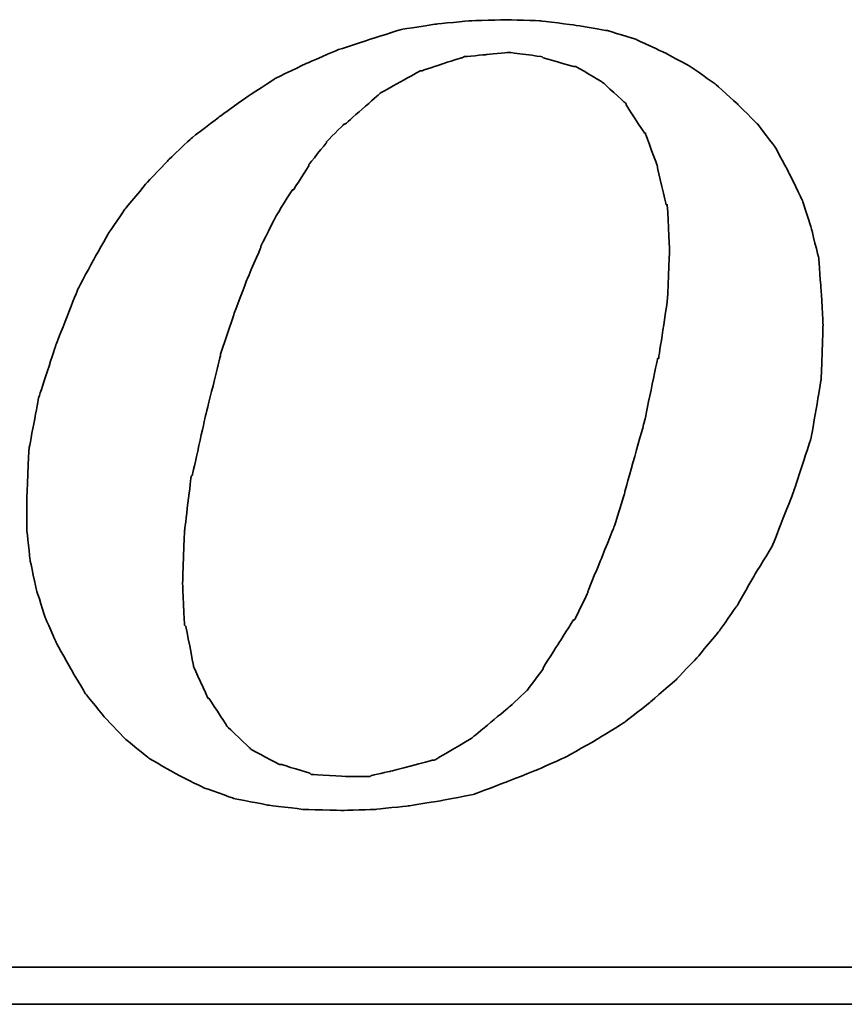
# Model space of a CAD drawing. Extents: x 564 to 800, y 41 to 158.
# Tile 40 of 45: x 735 to 737.35, y 106.89 to 109.7. Entities that reach past the tile are written whole.
import ezdxf

# ---------------------------------------------------------------- set-up
doc = ezdxf.new("R2010")
doc.units = 0
doc.header["$MEASUREMENT"] = 0
doc.layers.add('DIM', color=4, linetype='CONTINUOUS')
doc.layers.add('layer 1', color=7, linetype='CONTINUOUS')

# ---------------------------------------------------------------- blocks, each defined once
blk = doc.blocks.new('TBI MOTION logo(完整正式版)')
at = {"layer": 'layer 1', "color": 22, "lineweight": 35}
for points, knots in [([(35.79625, -6.98375), (35.79625, -6.98375), (36.23125, -7.43875), (36.23125, -7.43875), (36.23125, -7.43875), (36.23125, -7.43875), (36.75625, -7.87125), (36.75625, -7.87125), (36.75625, -7.87125), (36.75625, -7.87125), (37.33125, -8.20375), (37.33125, -8.20375), (37.33125, -8.20375), (37.33125, -8.20375), (37.95625, -8.51875), (37.95625, -8.51875), (37.95625, -8.51875), (37.95625, -8.51875), (38.62625, -8.75875), (38.62625, -8.75875), (38.62625, -8.75875), (38.62625, -8.75875), (39.37125, -8.90375), (39.37125, -8.90375), (39.37125, -8.90375), (39.37125, -8.90375), (40.14125, -8.99875), (40.14125, -8.99875), (40.14125, -8.99875), (40.14125, -8.99875), (41.02625, -9.02375), (41.02625, -9.02375), (41.02625, -9.02375), (41.02625, -9.02375), (41.74625, -8.99875), (41.74625, -8.99875), (41.74625, -8.99875), (41.74625, -8.99875), (42.46625, -8.92375), (42.46625, -8.92375), (42.46625, -8.92375), (42.46625, -8.92375), (43.21125, -8.80625), (43.21125, -8.80625), (43.21125, -8.80625), (43.21125, -8.80625), (43.93125, -8.66375), (43.93125, -8.66375), (43.93125, -8.66375), (43.93125, -8.66375), (44.62625, -8.39875), (44.62625, -8.39875), (44.62625, -8.39875), (44.62625, -8.39875), (45.29625, -8.13375), (45.29625, -8.13375), (45.29625, -8.13375), (45.29625, -8.13375), (45.94625, -7.84375), (45.94625, -7.84375), (45.94625, -7.84375), (45.94625, -7.84375), (46.61625, -7.46375), (46.61625, -7.46375), (46.61625, -7.46375), (46.61625, -7.46375), (47.24125, -7.07875), (47.24125, -7.07875), (47.24125, -7.07875), (47.24125, -7.07875), (47.81625, -6.62375), (47.81625, -6.62375), (47.81625, -6.62375), (47.81625, -6.62375), (48.36875, -6.14375), (48.36875, -6.14375), (48.36875, -6.14375), (48.36875, -6.14375), (48.84625, -5.64125), (48.84625, -5.64125), (48.84625, -5.64125), (48.84625, -5.64125), (49.32625, -5.06375), (49.32625, -5.06375), (49.32625, -5.06375), (49.32625, -5.06375), (49.71125, -4.51374), (49.71125, -4.51374), (49.71125, -4.51374), (49.71125, -4.51374), (50.09625, -3.83874), (50.09625, -3.83874), (50.09625, -3.83874), (50.09625, -3.83874), (50.48125, -3.21374), (50.48125, -3.21374), (50.48125, -3.21374), (50.48125, -3.21374), (50.96125, -1.99125), (50.96125, -1.99125), (50.96125, -1.99125), (50.96125, -1.99125), (51.34375, -0.81875), (51.34375, -0.81875), (51.34375, -0.81875), (51.34375, -0.81875), (51.56125, 0.45624), (51.56125, 0.45624), (51.56125, 0.45624), (51.56125, 0.45624), (51.60625, 1.67624), (51.60625, 1.67624), (51.60625, 1.67624), (51.60625, 1.67624), (51.56125, 2.44625), (51.56125, 2.44625), (51.56125, 2.44625), (51.56125, 2.44625), (51.51125, 3.14125), (51.51125, 3.14125), (51.51125, 3.14125), (51.51125, 3.14125), (51.34375, 3.81125), (51.34375, 3.81125), (51.34375, 3.81125), (51.34375, 3.81125), (51.15125, 4.41125), (51.15125, 4.41125), (51.15125, 4.41125), (51.15125, 4.41125), (50.86125, 5.01125), (50.86125, 5.01125), (50.86125, 5.01125), (50.86125, 5.01125), (50.55125, 5.58875), (50.55125, 5.58875), (50.55125, 5.58875), (50.55125, 5.58875), (50.16625, 6.09125), (50.16625, 6.09125), (50.16625, 6.09125), (50.16625, 6.09125), (49.71125, 6.54875), (49.71125, 6.54875), (49.71125, 6.54875), (49.71125, 6.54875), (49.23125, 6.98125), (49.23125, 6.98125), (49.23125, 6.98125), (49.23125, 6.98125), (48.67875, 7.36625), (48.67875, 7.36625), (48.67875, 7.36625), (48.67875, 7.36625), (48.10375, 7.67625), (48.10375, 7.67625), (48.10375, 7.67625), (48.10375, 7.67625), (47.48125, 7.96375), (47.48125, 7.96375), (47.48125, 7.96375), (47.48125, 7.96375), (46.85625, 8.15625), (46.85625, 8.15625), (46.85625, 8.15625), (46.85625, 8.15625), (46.13625, 8.27624), (46.13625, 8.27624), (46.13625, 8.27624), (46.13625, 8.27624), (45.39125, 8.37125), (45.39125, 8.37125), (45.39125, 8.37125), (45.39125, 8.37125), (44.62625, 8.39624), (44.62625, 8.39624), (44.62625, 8.39624), (44.62625, 8.39624), (43.83625, 8.37125), (43.83625, 8.37125), (43.83625, 8.37125), (43.83625, 8.37125), (43.09125, 8.30125), (43.09125, 8.30125), (43.09125, 8.30125), (43.09125, 8.30125), (42.32125, 8.18125), (42.32125, 8.18125), (42.32125, 8.18125), (42.32125, 8.18125), (41.62875, 7.96375), (41.62875, 7.96375), (41.62875, 7.96375), (41.62875, 7.96375), (40.90625, 7.72625), (40.90625, 7.72625), (40.90625, 7.72625), (40.90625, 7.72625), (40.23624, 7.43625), (40.23624, 7.43625), (40.23624, 7.43625), (40.23624, 7.43625), (39.54124, 7.10125), (39.54124, 7.10125), (39.54124, 7.10125), (39.54124, 7.10125), (38.91625, 6.69125), (38.91625, 6.69125), (38.91625, 6.69125), (38.91625, 6.69125), (38.31625, 6.26125), (38.31625, 6.26125), (38.31625, 6.26125), (38.31625, 6.26125), (37.69125, 5.78125), (37.69125, 5.78125), (37.69125, 5.78125), (37.69125, 5.78125), (37.18625, 5.30125), (37.18625, 5.30125), (37.18625, 5.30125), (37.18625, 5.30125), (36.70625, 4.79624), (36.70625, 4.79624), (36.70625, 4.79624), (36.70625, 4.79624), (36.23125, 4.22125), (36.23125, 4.22125), (36.23125, 4.22125), (36.23125, 4.22125), (35.87124, 3.69375), (35.87124, 3.69375), (35.87124, 3.69375), (35.87124, 3.69375), (35.53125, 3.09125), (35.53125, 3.09125), (35.53125, 3.09125), (35.53125, 3.09125), (35.19875, 2.47125), (35.19875, 2.47125), (35.19875, 2.47125), (35.19875, 2.47125), (34.71625, 1.24625), (34.71625, 1.24625), (34.71625, 1.24625), (34.71625, 1.24625), (34.33125, 0.06874), (34.33125, 0.06874), (34.33125, 0.06874), (34.33125, 0.06874), (34.11625, -1.07875), (34.11625, -1.07875), (34.11625, -1.07875), (34.11625, -1.07875), (34.07125, -2.15875), (34.07125, -2.15875), (34.07125, -2.15875), (34.07125, -2.15875), (34.07125, -2.85375), (34.07125, -2.85375), (34.07125, -2.85375), (34.07125, -2.85375), (34.14125, -3.50375), (34.14125, -3.50375), (34.14125, -3.50375), (34.14125, -3.50375), (34.28625, -4.17375), (34.28625, -4.17375), (34.28625, -4.17375), (34.28625, -4.17375), (34.47625, -4.77624), (34.47625, -4.77624), (34.47625, -4.77624), (34.47625, -4.77624), (34.71625, -5.32625), (34.71625, -5.32625), (34.71625, -5.32625), (34.71625, -5.32625), (35.05375, -5.92875), (35.05375, -5.92875), (35.05375, -5.92875), (35.05375, -5.92875), (35.36375, -6.45375), (35.36375, -6.45375), (35.36375, -6.45375), (35.36375, -6.45375), (35.79625, -6.98375), (35.79625, -6.98375)], [0, 0, 0, 0, 0.01388889, 0.01388889, 0.01388889, 0.0138889, 0.02777778, 0.02777778, 0.02777778, 0.02777779, 0.04166667, 0.04166667, 0.04166667, 0.04166668, 0.05555556, 0.05555556, 0.05555556, 0.05555557, 0.06944444, 0.06944444, 0.06944444, 0.06944445, 0.08333333, 0.08333333, 0.08333333, 0.08333334, 0.09722222, 0.09722222, 0.09722222, 0.09722223, 0.11111111, 0.11111111, 0.11111111, 0.11111112, 0.125, 0.125, 0.125, 0.12500001, 0.13888889, 0.13888889, 0.13888889, 0.1388889, 0.15277778, 0.15277778, 0.15277778, 0.15277779, 0.16666667, 0.16666667, 0.16666667, 0.16666668, 0.18055556, 0.18055556, 0.18055556, 0.18055557, 0.19444444, 0.19444444, 0.19444444, 0.19444445, 0.20833333, 0.20833333, 0.20833333, 0.20833334, 0.22222222, 0.22222222, 0.22222222, 0.22222223, 0.23611111, 0.23611111, 0.23611111, 0.23611112, 0.25, 0.25, 0.25, 0.25000001, 0.26388889, 0.26388889, 0.26388889, 0.2638889, 0.27777778, 0.27777778, 0.27777778, 0.27777779, 0.29166667, 0.29166667, 0.29166667, 0.29166668, 0.30555556, 0.30555556, 0.30555556, 0.30555557, 0.31944444, 0.31944444, 0.31944444, 0.31944445, 0.33333333, 0.33333333, 0.33333333, 0.33333334, 0.34722222, 0.34722222, 0.34722222, 0.34722223, 0.36111111, 0.36111111, 0.36111111, 0.36111112, 0.375, 0.375, 0.375, 0.37500001, 0.38888889, 0.38888889, 0.38888889, 0.3888889, 0.40277778, 0.40277778, 0.40277778, 0.40277779, 0.41666667, 0.41666667, 0.41666667, 0.41666668, 0.43055556, 0.43055556, 0.43055556, 0.43055557, 0.44444444, 0.44444444, 0.44444444, 0.44444445, 0.45833333, 0.45833333, 0.45833333, 0.45833334, 0.47222222, 0.47222222, 0.47222222, 0.47222223, 0.48611111, 0.48611111, 0.48611111, 0.48611112, 0.5, 0.5, 0.5, 0.50000001, 0.51388889, 0.51388889, 0.51388889, 0.5138889, 0.52777778, 0.52777778, 0.52777778, 0.52777779, 0.54166667, 0.54166667, 0.54166667, 0.54166668, 0.55555556, 0.55555556, 0.55555556, 0.55555557, 0.56944444, 0.56944444, 0.56944444, 0.56944445, 0.58333333, 0.58333333, 0.58333333, 0.58333334, 0.59722222, 0.59722222, 0.59722222, 0.59722223, 0.61111111, 0.61111111, 0.61111111, 0.61111112, 0.625, 0.625, 0.625, 0.62500001, 0.63888889, 0.63888889, 0.63888889, 0.6388889, 0.65277778, 0.65277778, 0.65277778, 0.65277779, 0.66666667, 0.66666667, 0.66666667, 0.66666668, 0.68055556, 0.68055556, 0.68055556, 0.68055557, 0.69444444, 0.69444444, 0.69444444, 0.69444445, 0.70833333, 0.70833333, 0.70833333, 0.70833334, 0.72222222, 0.72222222, 0.72222222, 0.72222223, 0.73611111, 0.73611111, 0.73611111, 0.73611112, 0.75, 0.75, 0.75, 0.75000001, 0.76388889, 0.76388889, 0.76388889, 0.7638889, 0.77777778, 0.77777778, 0.77777778, 0.77777779, 0.79166667, 0.79166667, 0.79166667, 0.79166668, 0.80555556, 0.80555556, 0.80555556, 0.80555557, 0.81944444, 0.81944444, 0.81944444, 0.81944445, 0.83333333, 0.83333333, 0.83333333, 0.83333334, 0.84722222, 0.84722222, 0.84722222, 0.84722223, 0.86111111, 0.86111111, 0.86111111, 0.86111112, 0.875, 0.875, 0.875, 0.87500001, 0.88888889, 0.88888889, 0.88888889, 0.8888889, 0.90277778, 0.90277778, 0.90277778, 0.90277779, 0.91666667, 0.91666667, 0.91666667, 0.91666668, 0.93055556, 0.93055556, 0.93055556, 0.93055557, 0.94444444, 0.94444444, 0.94444444, 0.94444445, 0.95833333, 0.95833333, 0.95833333, 0.95833334, 0.97222222, 0.97222222, 0.97222222, 0.97222223, 0.98611111, 0.98611111, 0.98611111, 0.98611112, 1, 1, 1, 1]), ([(38.33875, 1.03124), (38.33875, 1.03124), (38.62625, 1.89625), (38.62625, 1.89625), (38.62625, 1.89625), (38.62625, 1.89625), (38.91625, 2.66375), (38.91625, 2.66375), (38.91625, 2.66375), (38.91625, 2.66375), (39.22625, 3.38125), (39.22625, 3.38125), (39.22625, 3.38125), (39.22625, 3.38125), (39.22625, 3.40624), (39.22625, 3.40624), (39.22625, 3.40624), (39.22625, 3.40624), (39.56124, 4.07624), (39.56124, 4.07624), (39.56124, 4.07624), (39.56124, 4.07624), (39.92125, 4.65125), (39.92125, 4.65125), (39.92125, 4.65125), (39.92125, 4.65125), (39.94625, 4.65125), (39.94625, 4.65125), (39.94625, 4.65125), (39.94625, 4.65125), (40.28125, 5.17875), (40.28125, 5.17875), (40.28125, 5.17875), (40.28125, 5.17875), (40.28125, 5.20375), (40.28125, 5.20375), (40.28125, 5.20375), (40.28125, 5.20375), (40.66875, 5.68625), (40.66875, 5.68625), (40.66875, 5.68625), (40.66875, 5.68625), (40.66875, 5.70625), (40.66875, 5.70625), (40.66875, 5.70625), (40.66875, 5.70625), (41.05124, 6.09125), (41.05124, 6.09125), (41.05124, 6.09125), (41.05124, 6.09125), (41.07625, 6.09125), (41.07625, 6.09125), (41.07625, 6.09125), (41.07625, 6.09125), (41.84125, 6.76625), (41.84125, 6.76625), (41.84125, 6.76625), (41.84125, 6.76625), (41.86625, 6.78625), (41.86625, 6.78625), (41.86625, 6.78625), (41.86625, 6.78625), (42.73125, 7.26624), (42.73125, 7.26624), (42.73125, 7.26624), (42.73125, 7.26624), (42.75625, 7.26624), (42.75625, 7.26624), (42.75625, 7.26624), (42.75625, 7.26624), (43.18625, 7.41125), (43.18625, 7.41125), (43.18625, 7.41125), (43.18625, 7.41125), (43.64125, 7.55625), (43.64125, 7.55625), (43.64125, 7.55625), (43.64125, 7.55625), (43.66625, 7.55625), (43.66625, 7.55625), (43.66625, 7.55625), (43.66625, 7.55625), (43.69125, 7.58124), (43.69125, 7.58124), (43.69125, 7.58124), (43.69125, 7.58124), (44.19125, 7.62625), (44.19125, 7.62625), (44.19125, 7.62625), (44.19125, 7.62625), (44.67125, 7.67625), (44.67125, 7.67625), (44.67125, 7.67625), (44.67125, 7.67625), (44.69625, 7.67625), (44.69625, 7.67625), (44.69625, 7.67625), (44.69625, 7.67625), (45.41875, 7.58124), (45.41875, 7.58124), (45.41875, 7.58124), (45.41875, 7.58124), (45.44125, 7.55625), (45.44125, 7.55625), (45.44125, 7.55625), (45.44125, 7.55625), (46.11125, 7.36625), (46.11125, 7.36625), (46.11125, 7.36625), (46.11125, 7.36625), (46.13625, 7.36625), (46.13625, 7.36625), (46.13625, 7.36625), (46.13625, 7.36625), (46.15875, 7.36625), (46.15875, 7.36625), (46.15875, 7.36625), (46.15875, 7.36625), (46.73625, 7.02624), (46.73625, 7.02624), (46.73625, 7.02624), (46.73625, 7.02624), (46.76125, 7.00624), (46.76125, 7.00624), (46.76125, 7.00624), (46.76125, 7.00624), (47.24125, 6.57124), (47.24125, 6.57124), (47.24125, 6.57124), (47.24125, 6.57124), (47.26625, 6.54875), (47.26625, 6.54875), (47.26625, 6.54875), (47.26625, 6.54875), (47.26625, 6.52375), (47.26625, 6.52375), (47.26625, 6.52375), (47.26625, 6.52375), (47.67375, 5.89875), (47.67375, 5.89875), (47.67375, 5.89875), (47.67375, 5.89875), (47.69625, 5.89875), (47.69625, 5.89875), (47.69625, 5.89875), (47.69625, 5.89875), (47.69625, 5.87625), (47.69625, 5.87625), (47.69625, 5.87625), (47.69625, 5.87625), (47.96125, 5.15625), (47.96125, 5.15625), (47.96125, 5.15625), (47.96125, 5.15625), (47.96125, 5.13125), (47.96125, 5.13125), (47.96125, 5.13125), (47.96125, 5.13125), (48.15125, 4.31875), (48.15125, 4.31875), (48.15125, 4.31875), (48.15125, 4.31875), (48.17625, 4.31875), (48.17625, 4.31875), (48.17625, 4.31875), (48.17625, 4.31875), (48.17625, 4.29125), (48.17625, 4.29125), (48.17625, 4.29125), (48.17625, 4.29125), (48.22625, 3.33125), (48.22625, 3.33125), (48.22625, 3.33125), (48.22625, 3.33125), (48.22625, 3.30875), (48.22625, 3.30875), (48.22625, 3.30875), (48.22625, 3.30875), (48.17625, 2.20624), (48.17625, 2.20624), (48.17625, 2.20624), (48.17625, 2.20624), (48.17625, 2.18124), (48.17625, 2.18124), (48.17625, 2.18124), (48.17625, 2.18124), (47.98375, 0.93624), (47.98375, 0.93624), (47.98375, 0.93624), (47.98375, 0.93624), (47.96125, 0.93624), (47.96125, 0.93624), (47.96125, 0.93624), (47.96125, 0.93624), (47.67375, -0.45874), (47.67375, -0.45874), (47.67375, -0.45874), (47.67375, -0.45874), (47.24125, -1.99125), (47.24125, -1.99125), (47.24125, -1.99125), (47.24125, -1.99125), (47.24125, -2.01874), (47.24125, -2.01874), (47.24125, -2.01874), (47.24125, -2.01874), (47.00125, -2.78375), (47.00125, -2.78375), (47.00125, -2.78375), (47.00125, -2.78375), (46.71125, -3.50375), (46.71125, -3.50375), (46.71125, -3.50375), (46.71125, -3.50375), (46.42625, -4.19875), (46.42625, -4.19875), (46.42625, -4.19875), (46.42625, -4.19875), (46.42625, -4.22375), (46.42625, -4.22375), (46.42625, -4.22375), (46.42625, -4.22375), (46.13625, -4.82374), (46.13625, -4.82374), (46.13625, -4.82374), (46.13625, -4.82374), (46.11125, -4.82374), (46.11125, -4.82374), (46.11125, -4.82374), (46.11125, -4.82374), (45.77625, -5.35125), (45.77625, -5.35125), (45.77625, -5.35125), (45.77625, -5.35125), (45.44125, -5.87875), (45.44125, -5.87875), (45.44125, -5.87875), (45.44125, -5.87875), (45.44125, -5.90375), (45.44125, -5.90375), (45.44125, -5.90375), (45.44125, -5.90375), (45.10625, -6.35875), (45.10625, -6.35875), (45.10625, -6.35875), (45.10625, -6.35875), (45.08125, -6.38375), (45.08125, -6.38375), (45.08125, -6.38375), (45.08125, -6.38375), (44.69625, -6.74375), (44.69625, -6.74375), (44.69625, -6.74375), (44.69625, -6.74375), (43.88375, -7.41625), (43.88375, -7.41625), (43.88375, -7.41625), (43.88375, -7.41625), (43.85625, -7.43875), (43.85625, -7.43875), (43.85625, -7.43875), (43.85625, -7.43875), (43.04125, -7.91875), (43.04125, -7.91875), (43.04125, -7.91875), (43.04125, -7.91875), (43.01625, -7.91875), (43.01625, -7.91875), (43.01625, -7.91875), (43.01625, -7.91875), (42.99625, -7.91875), (42.99625, -7.91875), (42.99625, -7.91875), (42.99625, -7.91875), (42.08125, -8.15875), (42.08125, -8.15875), (42.08125, -8.15875), (42.08125, -8.15875), (41.65125, -8.25625), (41.65125, -8.25625), (41.65125, -8.25625), (41.65125, -8.25625), (41.62875, -8.27875), (41.62875, -8.27875), (41.62875, -8.27875), (41.62875, -8.27875), (41.60125, -8.27875), (41.60125, -8.27875), (41.60125, -8.27875), (41.60125, -8.27875), (41.12125, -8.27875), (41.12125, -8.27875), (41.12125, -8.27875), (41.12125, -8.27875), (40.35624, -8.23125), (40.35624, -8.23125), (40.35624, -8.23125), (40.35624, -8.23125), (40.33125, -8.23125), (40.33125, -8.23125), (40.33125, -8.23125), (40.33125, -8.23125), (40.30625, -8.20375), (40.30625, -8.20375), (40.30625, -8.20375), (40.30625, -8.20375), (39.68375, -8.01375), (39.68375, -8.01375), (39.68375, -8.01375), (39.68375, -8.01375), (39.66124, -8.01375), (39.66124, -8.01375), (39.66124, -8.01375), (39.66124, -8.01375), (39.63625, -8.01375), (39.63625, -8.01375), (39.63625, -8.01375), (39.63625, -8.01375), (39.01125, -7.67875), (39.01125, -7.67875), (39.01125, -7.67875), (39.01125, -7.67875), (38.98875, -7.65375), (38.98875, -7.65375), (38.98875, -7.65375), (38.98875, -7.65375), (38.48625, -7.17375), (38.48625, -7.17375), (38.48625, -7.17375), (38.48625, -7.17375), (38.45875, -7.14875), (38.45875, -7.14875), (38.45875, -7.14875), (38.45875, -7.14875), (38.45875, -7.12875), (38.45875, -7.12875), (38.45875, -7.12875), (38.45875, -7.12875), (38.07625, -6.54875), (38.07625, -6.54875), (38.07625, -6.54875), (38.07625, -6.54875), (38.05125, -6.54875), (38.05125, -6.54875), (38.05125, -6.54875), (38.05125, -6.54875), (38.05125, -6.52875), (38.05125, -6.52875), (38.05125, -6.52875), (38.05125, -6.52875), (37.74125, -5.85375), (37.74125, -5.85375), (37.74125, -5.85375), (37.74125, -5.85375), (37.74125, -5.82875), (37.74125, -5.82875), (37.74125, -5.82875), (37.74125, -5.82875), (37.57375, -4.96875), (37.57375, -4.96875), (37.57375, -4.96875), (37.57375, -4.96875), (37.54625, -4.94375), (37.54625, -4.94375), (37.54625, -4.94375), (37.54625, -4.94375), (37.50125, -4.03375), (37.50125, -4.03375), (37.50125, -4.03375), (37.50125, -4.03375), (37.50125, -4.00875), (37.50125, -4.00875), (37.50125, -4.00875), (37.50125, -4.00875), (37.54625, -2.85375), (37.54625, -2.85375), (37.54625, -2.85375), (37.54625, -2.85375), (37.69125, -1.65875), (37.69125, -1.65875), (37.69125, -1.65875), (37.69125, -1.65875), (37.71624, -1.63375), (37.71624, -1.63375), (37.71624, -1.63375), (37.71624, -1.63375), (38.00375, -0.33875), (38.00375, -0.33875), (38.00375, -0.33875), (38.00375, -0.33875), (38.33875, 1.00624), (38.33875, 1.00624), (38.33875, 1.00624), (38.33875, 1.00624), (38.33875, 1.03124), (38.33875, 1.03124)], [0, 0, 0, 0, 0.01010101, 0.01010101, 0.01010101, 0.01010102, 0.02020202, 0.02020202, 0.02020202, 0.02020203, 0.03030303, 0.03030303, 0.03030303, 0.03030304, 0.04040404, 0.04040404, 0.04040404, 0.04040405, 0.05050505, 0.05050505, 0.05050505, 0.05050506, 0.06060606, 0.06060606, 0.06060606, 0.06060607, 0.07070707, 0.07070707, 0.07070707, 0.07070708, 0.08080808, 0.08080808, 0.08080808, 0.08080809, 0.09090909, 0.09090909, 0.09090909, 0.0909091, 0.1010101, 0.1010101, 0.1010101, 0.10101011, 0.11111111, 0.11111111, 0.11111111, 0.11111112, 0.12121212, 0.12121212, 0.12121212, 0.12121213, 0.13131313, 0.13131313, 0.13131313, 0.13131314, 0.14141414, 0.14141414, 0.14141414, 0.14141415, 0.15151515, 0.15151515, 0.15151515, 0.15151516, 0.16161616, 0.16161616, 0.16161616, 0.16161617, 0.17171717, 0.17171717, 0.17171717, 0.17171718, 0.18181818, 0.18181818, 0.18181818, 0.18181819, 0.19191919, 0.19191919, 0.19191919, 0.1919192, 0.2020202, 0.2020202, 0.2020202, 0.20202021, 0.21212121, 0.21212121, 0.21212121, 0.21212122, 0.22222222, 0.22222222, 0.22222222, 0.22222223, 0.23232323, 0.23232323, 0.23232323, 0.23232324, 0.24242424, 0.24242424, 0.24242424, 0.24242425, 0.25252525, 0.25252525, 0.25252525, 0.25252526, 0.26262626, 0.26262626, 0.26262626, 0.26262627, 0.27272727, 0.27272727, 0.27272727, 0.27272728, 0.28282828, 0.28282828, 0.28282828, 0.28282829, 0.29292929, 0.29292929, 0.29292929, 0.2929293, 0.3030303, 0.3030303, 0.3030303, 0.30303031, 0.31313131, 0.31313131, 0.31313131, 0.31313132, 0.32323232, 0.32323232, 0.32323232, 0.32323233, 0.33333333, 0.33333333, 0.33333333, 0.33333334, 0.34343434, 0.34343434, 0.34343434, 0.34343435, 0.35353535, 0.35353535, 0.35353535, 0.35353536, 0.36363636, 0.36363636, 0.36363636, 0.36363637, 0.37373737, 0.37373737, 0.37373737, 0.37373738, 0.38383838, 0.38383838, 0.38383838, 0.38383839, 0.39393939, 0.39393939, 0.39393939, 0.3939394, 0.4040404, 0.4040404, 0.4040404, 0.40404041, 0.41414141, 0.41414141, 0.41414141, 0.41414142, 0.42424242, 0.42424242, 0.42424242, 0.42424243, 0.43434343, 0.43434343, 0.43434343, 0.43434344, 0.44444444, 0.44444444, 0.44444444, 0.44444445, 0.45454545, 0.45454545, 0.45454545, 0.45454546, 0.46464646, 0.46464646, 0.46464646, 0.46464647, 0.47474747, 0.47474747, 0.47474747, 0.47474748, 0.48484848, 0.48484848, 0.48484848, 0.48484849, 0.49494949, 0.49494949, 0.49494949, 0.4949495, 0.50505051, 0.50505051, 0.50505051, 0.50505052, 0.51515152, 0.51515152, 0.51515152, 0.51515153, 0.52525253, 0.52525253, 0.52525253, 0.52525254, 0.53535354, 0.53535354, 0.53535354, 0.53535355, 0.54545455, 0.54545455, 0.54545455, 0.54545456, 0.55555556, 0.55555556, 0.55555556, 0.55555557, 0.56565657, 0.56565657, 0.56565657, 0.56565658, 0.57575758, 0.57575758, 0.57575758, 0.57575759, 0.58585859, 0.58585859, 0.58585859, 0.5858586, 0.5959596, 0.5959596, 0.5959596, 0.59595961, 0.60606061, 0.60606061, 0.60606061, 0.60606062, 0.61616162, 0.61616162, 0.61616162, 0.61616163, 0.62626263, 0.62626263, 0.62626263, 0.62626264, 0.63636364, 0.63636364, 0.63636364, 0.63636365, 0.64646465, 0.64646465, 0.64646465, 0.64646466, 0.65656566, 0.65656566, 0.65656566, 0.65656567, 0.66666667, 0.66666667, 0.66666667, 0.66666668, 0.67676768, 0.67676768, 0.67676768, 0.67676769, 0.68686869, 0.68686869, 0.68686869, 0.6868687, 0.6969697, 0.6969697, 0.6969697, 0.69696971, 0.70707071, 0.70707071, 0.70707071, 0.70707072, 0.71717172, 0.71717172, 0.71717172, 0.71717173, 0.72727273, 0.72727273, 0.72727273, 0.72727274, 0.73737374, 0.73737374, 0.73737374, 0.73737375, 0.74747475, 0.74747475, 0.74747475, 0.74747476, 0.75757576, 0.75757576, 0.75757576, 0.75757577, 0.76767677, 0.76767677, 0.76767677, 0.76767678, 0.77777778, 0.77777778, 0.77777778, 0.77777779, 0.78787879, 0.78787879, 0.78787879, 0.7878788, 0.7979798, 0.7979798, 0.7979798, 0.79797981, 0.80808081, 0.80808081, 0.80808081, 0.80808082, 0.81818182, 0.81818182, 0.81818182, 0.81818183, 0.82828283, 0.82828283, 0.82828283, 0.82828284, 0.83838384, 0.83838384, 0.83838384, 0.83838385, 0.84848485, 0.84848485, 0.84848485, 0.84848486, 0.85858586, 0.85858586, 0.85858586, 0.85858587, 0.86868687, 0.86868687, 0.86868687, 0.86868688, 0.87878788, 0.87878788, 0.87878788, 0.87878789, 0.88888889, 0.88888889, 0.88888889, 0.8888889, 0.8989899, 0.8989899, 0.8989899, 0.89898991, 0.90909091, 0.90909091, 0.90909091, 0.90909092, 0.91919192, 0.91919192, 0.91919192, 0.91919193, 0.92929293, 0.92929293, 0.92929293, 0.92929294, 0.93939394, 0.93939394, 0.93939394, 0.93939395, 0.94949495, 0.94949495, 0.94949495, 0.94949496, 0.95959596, 0.95959596, 0.95959596, 0.95959597, 0.96969697, 0.96969697, 0.96969697, 0.96969698, 0.97979798, 0.97979798, 0.97979798, 0.97979799, 0.98989899, 0.98989899, 0.98989899, 0.989899, 1, 1, 1, 1]), ([(75.90875, -9.47875), (75.90875, -9.47875), (75.90875, -12.28625), (75.90875, -12.28625), (75.90875, -12.28625), (75.90875, -12.28625), (75.90875, -12.47875), (75.90875, -12.47875), (75.90875, -12.47875), (75.90875, -12.47875), (75.71625, -12.47875), (75.71625, -12.47875), (75.71625, -12.47875), (75.71625, -12.47875), (-88.32875, -12.47875), (-88.32875, -12.47875), (-88.32875, -12.47875), (-88.32875, -12.47875), (-88.32875, -13.29375), (-88.32875, -13.29375), (-88.32875, -13.29375), (-88.32875, -13.29375), (82.89125, -13.29375), (82.89125, -13.29375), (82.89125, -13.29375), (82.89125, -13.29375), (75.90875, -9.47875), (75.90875, -9.47875)], [0, 0, 0, 0, 0.14285714, 0.14285714, 0.14285714, 0.14285715, 0.28571429, 0.28571429, 0.28571429, 0.2857143, 0.42857143, 0.42857143, 0.42857143, 0.42857144, 0.57142857, 0.57142857, 0.57142857, 0.57142858, 0.71428571, 0.71428571, 0.71428571, 0.71428572, 0.85714286, 0.85714286, 0.85714286, 0.85714287, 1, 1, 1, 1])]:
    blk.add_open_spline(points, degree=3, knots=knots, dxfattribs=at)

msp = doc.modelspace()

# ---------------------------------------------------------------- block references
at = {"layer": 'DIM', "xscale": 0.1295999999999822, "yscale": 0.1295999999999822, "zscale": 0.1295999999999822}
msp.add_blockref('TBI MOTION logo(完整正式版)', (730.6006, 108.60822), dxfattribs=at)

doc.saveas('drawing.dxf')
